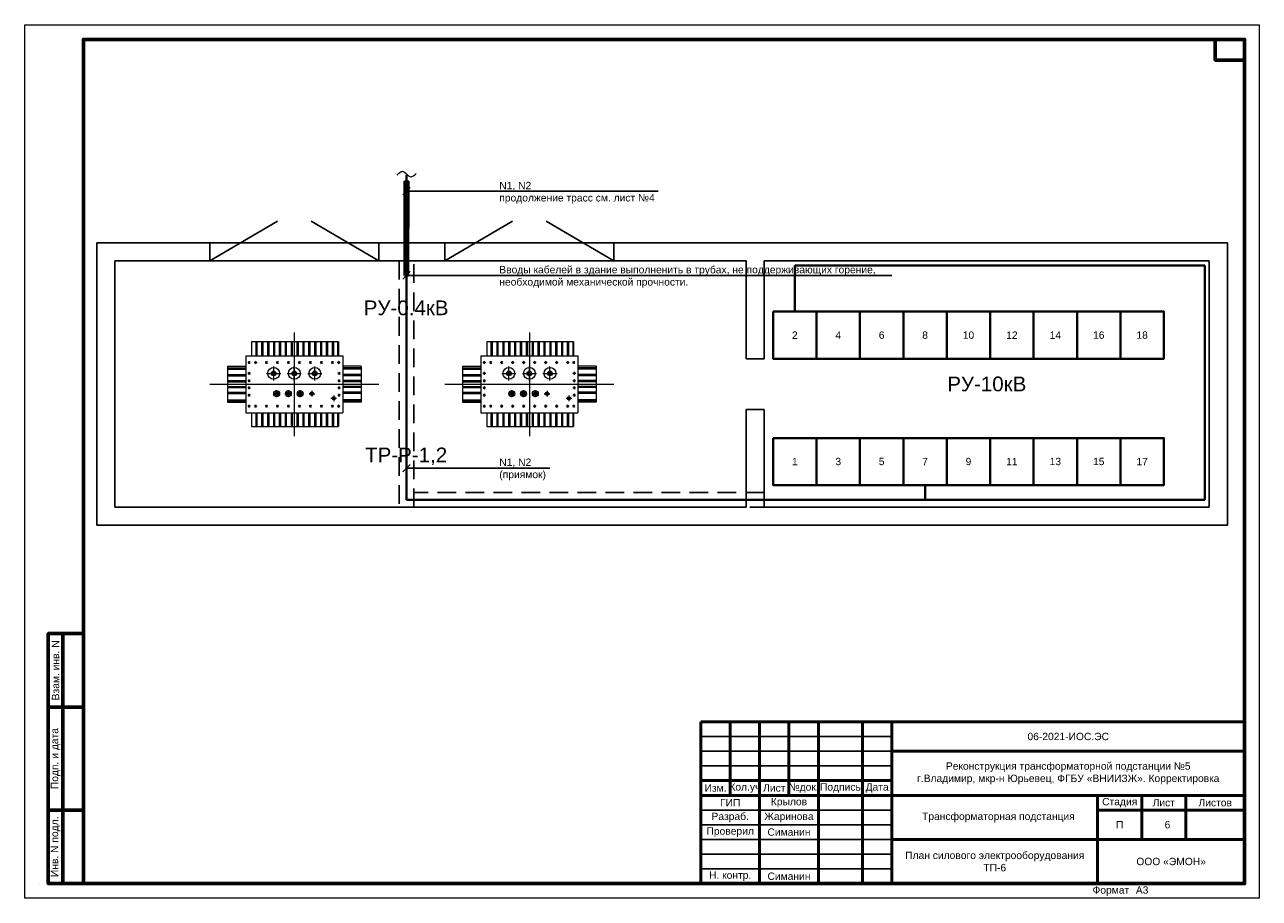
# Model space of a CAD drawing. Header units: millimetres. Extents: x 523209 to 536718, y -48289 to -47398.
# Tile 49 of 116: x 530428 to 530848, y -47992 to -47695. Entities that reach past the tile are written whole.
import ezdxf
from ezdxf import colors
from ezdxf.entities.mleader import LeaderData, LeaderLine
from ezdxf.enums import TextEntityAlignment as Align
from ezdxf.math import Vec2, Vec3

# ---------------------------------------------------------------- set-up
doc = ezdxf.new("R2010")
doc.units = ezdxf.units.MM
for name, pattern in [('ACAD_ISO02W100', [15, 12, -3]), ('CENTER', [50.800000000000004, 31.75, -6.35, 6.35, -6.35]), ('DASHED', [19.049999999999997, 12.7, -6.35])]:
    doc.linetypes.add(name, pattern=pattern)
for name, color, linetype, lineweight in [('02 План', 7, 'Continuous', 25), ('centre', 1, 'CENTER', 15), ('LIN_Основная сплошная', 50, 'Continuous', 50), ('main', 162, 'Continuous', 15), ('ВК-линия контур', 132, 'Continuous', 15), ('ВК-линия основная', 1, 'Continuous', 30), ('ВК-линия толстая', 30, 'Continuous', 60), ('ВК-Текст', 1, 'Continuous', 30), ('электрика', 1, 'Continuous', 40), ('ЭС', 1, 'Continuous', 60)]:
    doc.layers.add(name, color=color, linetype=linetype, lineweight=lineweight)
doc.layers.add('Текст и рамки', color=7, linetype='Continuous')
doc.styles.get("Standard").update_dxf_attribs({"font": 'arial.ttf'})
doc.styles.add('ОПС', font='arial.ttf')
doc.styles.add('СГЕНЕРИР_СТИЛЬ_1', font='times.ttf')

# ---------------------------------------------------------------- blocks, each defined once
blk = doc.blocks.new('*U76')
at = {"layer": 'ВК-линия контур', "color": 0}
for p, q in [((-419.9999999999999, 296.9999999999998), (0, 296.9999999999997)), ((-419.9999999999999, 5.143516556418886e-14), (-419.9999999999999, 296.9999999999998)), ((0, 296.9999999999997), (0, -1.448126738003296e-13)), ((0, -1.448126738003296e-13), (-419.9999999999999, 5.143516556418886e-14))]:
    blk.add_line(p, q, dxfattribs=at)
at = {"layer": 'ВК-линия контур', "color": 0, "lineweight": 0}
blk.add_lwpolyline([(-414.9999999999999, 5.000000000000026), (-414.9999999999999, 5.000000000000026)], close=True, dxfattribs=at).dxf.unprotected_set("ltscale", 0)
at = {"layer": 'ВК-линия основная', "color": 0}
for points in [[(-400.000058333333, 287.000000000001), (-400.000058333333, 286.999000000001)], [(-400.0000076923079, 90.0000999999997), (-400.0000076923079, 89.9999999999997)]]:
    blk.add_lwpolyline(points, dxfattribs=at)
at = {"layer": 'ВК-линия толстая', "color": 0}
for points in [[(-399.9999999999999, 5.000000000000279), (-399.9999999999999, 291.9999999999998), (-5, 291.9999999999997), (-5, 5.000000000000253)], [(-5, 291.9999999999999), (-15, 291.9999999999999), (-15, 284.9999999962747), (-5, 284.9999999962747)], [(-400, 278.0000199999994), (-399.9999, 278.0000199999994), (-399.9999, 278), (-400, 278)], [(-406.9999999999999, 64.99999999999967), (-411.9999999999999, 64.99999999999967), (-411.9999999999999, 89.99999999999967), (-406.9999999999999, 89.99999999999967)], [(-399.9999999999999, 64.99999999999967), (-406.9999999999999, 64.99999999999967), (-406.9999999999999, 89.99999999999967), (-399.9999999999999, 89.99999999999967)], [(-400.0000116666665, 90.0000416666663), (-400.0000199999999, 90.0000416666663), (-400.0000199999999, 90.00009999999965), (-400.0000116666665, 90.00009999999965)], [(-400.0000116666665, 89.99999999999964), (-400.0000199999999, 89.99999999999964), (-400.0000199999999, 90.0000416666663), (-400.0000116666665, 90.0000416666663)], [(-399.9999999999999, 90.0000416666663), (-400.0000116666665, 90.0000416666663), (-400.0000116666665, 90.00009999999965), (-399.9999999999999, 90.00009999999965)], [(-399.9999999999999, 89.99999999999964), (-400.0000116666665, 89.99999999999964), (-400.0000116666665, 90.0000416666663), (-399.9999999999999, 90.0000416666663)], [(-406.9999999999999, 29.99999999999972), (-411.9999999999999, 29.99999999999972), (-411.9999999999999, 64.99999999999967), (-406.9999999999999, 64.99999999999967)], [(-399.9999999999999, 29.99999999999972), (-406.9999999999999, 29.99999999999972), (-406.9999999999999, 64.99999999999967), (-399.9999999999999, 64.99999999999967)], [(-406.9999999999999, 4.99999999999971), (-411.9999999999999, 4.99999999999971), (-411.9999999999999, 29.99999999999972), (-406.9999999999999, 29.99999999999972)], [(-399.9999999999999, 4.99999999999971), (-406.9999999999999, 4.99999999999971), (-406.9999999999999, 29.99999999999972), (-399.9999999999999, 29.99999999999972)]]:
    blk.add_lwpolyline(points, close=True, dxfattribs=at)
for points in [[(-399.9999999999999, 287.000000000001), (-400.0001000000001, 287.000000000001)], [(-400.0001000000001, 287.000000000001), (-400.0001000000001, 286.999000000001)], [(-399.9999999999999, 286.999500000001), (-400.0001000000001, 286.999500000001)], [(-399.9999999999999, 286.999000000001), (-400.0001000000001, 286.999000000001)], [(-399.9999999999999, 90.0000999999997), (-400.0000230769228, 90.0000999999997)], [(-400.0000230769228, 90.0000999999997), (-400.0000230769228, 89.9999999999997)], [(-399.9999999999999, 89.9999999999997), (-400.0000230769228, 89.9999999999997)], [(-400.0000153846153, 90.0000999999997), (-400.0000153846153, 89.9999999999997)], [(-399.9999999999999, 90.00008461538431), (-400.0000153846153, 90.00008461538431)], [(-399.9999999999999, 90.00006153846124), (-400.0000153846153, 90.00006153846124)], [(-399.9999999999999, 90.00003076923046), (-400.0000153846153, 90.00003076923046)]]:
    blk.add_lwpolyline(points, dxfattribs=at)
at = {"layer": 'ВК-Текст', "color": 0}
blk.add_text('Формат ', height=2.5, dxfattribs=at).set_placement((-56.73366529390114, 1.558254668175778))
at = {"layer": 'ВК-Текст', "color": 0, "rotation": 90}
for s, insert, char_height, width, attachment_point in [('\\pi2;Перв. примен.', (-400.0000791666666, 286.999500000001), 2.083333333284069e-05, 0.000208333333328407, 4), ('\\pi2;Справ. N', (-400.0000791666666, 286.999000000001), 2.083333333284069e-05, 0.000208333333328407, 4), ('\\pi2;Согласовано', (-400.0000192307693, 89.9999999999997), 3.846153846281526e-06, 3.846153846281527e-05, 4), ('\\pi2.5;Инв. N дубл.', (-400.0000158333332, 89.99999999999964), 4.166666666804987e-06, 4.166666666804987e-05, 4), ('\\pi2.5;Подп. дата', (-400.0000158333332, 90.0000416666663), 4.166666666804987e-06, 5.833333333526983e-05, 4), ('Взам. инв. N', (-409.4999999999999, 77.49999999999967), 2.5, 25.00000000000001, 5), ('Подп. и дата', (-409.4999999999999, 47.49999999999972), 2.5, 35.00000000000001, 5), ('Инв. N подл.', (-409.4999999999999, 17.49999999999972), 2.5, 25, 5)]:
    blk.add_mtext(s, dxfattribs=dict(at, insert=insert, char_height=char_height, width=width, attachment_point=attachment_point))
at = {"layer": 'ВК-Текст', "color": 0}
blk.add_attdef('ЛИСТ_АЛ', text='', height=2.5, dxfattribs=at).set_placement((-10, 288.4999999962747), align=Align.MIDDLE_CENTER)
at = {"layer": 'ВК-Текст', "color": 0, "ltscale": 0.5}
blk.add_attdef('ВЕРХНИЙ_ШИФР', text='', height=4.999999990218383e-06, rotation=180, dxfattribs=at).set_placement((-399.9999500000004, 278.0000099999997), align=Align.MIDDLE_CENTER)
at = {"layer": 'ВК-Текст', "color": 0, "flags": 12}
blk.add_attdef('ФОРМАТ_ЛИСТА', (-42, 1.558254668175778), '', height=2.5, dxfattribs=at)
blk = doc.blocks.new('A$C6DC02123')
for points in [[(819.9691724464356, 792.0790734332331, 1), (797.6570844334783, 792.0790734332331, 1)], [(1080.27686593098, 792.0790734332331, 1), (1057.964777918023, 792.0790734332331, 1)], [(1340.584559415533, 792.0790734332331, 1), (1318.272471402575, 792.0790734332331, 1)], [(857.1559857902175, 535.4900612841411, 1), (834.8438977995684, 535.4900612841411, 1)], [(1005.903239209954, 535.4900612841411, 1), (983.5911512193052, 535.4900612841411, 1)], [(1154.650492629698, 535.4900612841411, 1), (1132.338404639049, 535.4900612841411, 1)], [(1303.397746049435, 535.4900612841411, 1), (1281.085658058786, 535.4900612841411, 1)]]:
    blk.add_hatch(color=256).paths.add_polyline_path(points)
for centre, radius in [((498.2387984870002, 930.7319600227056), 7.437362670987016), ((579.7423581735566, 930.7319600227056), 7.437362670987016), ((718.8210401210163, 930.7319600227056), 7.437362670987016), ((857.8997220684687, 930.7319600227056), 7.437362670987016), ((996.9784040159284, 930.7319600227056), 7.437362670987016), ((1136.057085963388, 930.7319600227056), 7.437362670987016), ((1275.135767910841, 930.7319600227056), 7.437362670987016), ((1414.2144498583, 930.7319600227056), 7.437362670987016), ((1553.293131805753, 930.7319600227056), 7.437362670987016), ((1631.822106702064, 930.7319600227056), 7.437362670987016), ((498.2387984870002, 792.0790734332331), 7.437362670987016), ((808.8131284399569, 792.0790734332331), 11.15604400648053), ((1069.120821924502, 792.0790734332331), 11.15604400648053), ((1329.428515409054, 792.0790734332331), 11.15604400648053), ((1637.028260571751, 792.0790734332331), 7.437362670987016), ((498.2387984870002, 699.1120400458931), 7.437362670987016), ((1637.028260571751, 699.1120400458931), 7.437362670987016), ((498.2387984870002, 609.8636879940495), 7.437362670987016), ((498.2387984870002, 516.8966546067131), 7.437362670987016), ((1637.028260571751, 609.8636879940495), 7.437362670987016), ((1637.028260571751, 516.8966546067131), 7.437362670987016), ((498.2387984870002, 378.2437680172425), 7.437362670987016), ((579.7423581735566, 378.2437680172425), 7.437362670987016), ((718.8210401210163, 378.2437680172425), 7.437362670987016), ((857.8997220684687, 378.2437680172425), 7.437362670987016), ((996.9784040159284, 378.2437680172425), 7.437362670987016), ((1136.057085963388, 378.2437680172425), 7.437362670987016), ((1275.135767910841, 378.2437680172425), 7.437362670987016), ((1414.2144498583, 378.2437680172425), 7.437362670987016), ((1553.293131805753, 378.2437680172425), 7.437362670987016), ((1631.822106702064, 378.2437680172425), 7.437362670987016)]:
    blk.add_circle(centre, radius)
at = {"layer": 'centre', "lineweight": 15, "ltscale": 100}
for p, q in [((1069.120821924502, 1308.975779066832), (1069.120821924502, -5.102688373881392e-05)), ((719.5647763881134, 792.0790734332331), (898.0614804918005, 792.0790734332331)), ((808.8131284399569, 702.8307213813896), (808.8131284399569, 881.3274254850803)), ((979.8724698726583, 792.0790734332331), (1158.369173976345, 792.0790734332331)), ((1069.120821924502, 702.8307213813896), (1069.120821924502, 881.3274254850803)), ((1240.180163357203, 792.0790734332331), (1418.676867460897, 792.0790734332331)), ((1329.428515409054, 702.8307213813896), (1329.428515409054, 881.3274254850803)), ((-6.202988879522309e-05, 654.4878640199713), (2138.241705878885, 655.4119463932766)), ((801.3757657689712, 535.4900612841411), (890.6241178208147, 535.4900612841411)), ((845.999941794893, 490.8658852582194), (845.999941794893, 580.1142373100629)), ((950.1230191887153, 535.4900612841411), (1039.371371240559, 535.4900612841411)), ((994.7471952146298, 490.8658852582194), (994.7471952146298, 580.1142373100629)), ((1098.870272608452, 535.4900612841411), (1188.118624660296, 535.4900612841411)), ((1143.494448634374, 490.8658852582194), (1143.494448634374, 580.1142373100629)), ((1256.080922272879, 535.4938361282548), (1328.402481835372, 535.4862864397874)), ((1292.245476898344, 571.6508410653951), (1292.237927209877, 499.3292815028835)), ((1532.334659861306, 476.9586134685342), (1604.656219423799, 476.9510637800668)), ((1568.499214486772, 513.1156184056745), (1568.491664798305, 440.7940588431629))]:
    blk.add_line(p, q, dxfattribs=at)
at = {"layer": 'main', "lineweight": 15, "ltscale": 100}
for p, q in [((1627.967127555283, 1189.546026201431), (529.9120282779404, 1189.546026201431)), ((529.9120282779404, 1189.546026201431), (529.9120282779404, 1015.733187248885)), ((581.9735669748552, 1189.546026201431), (581.9735669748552, 1015.733187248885)), ((596.8482923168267, 1189.546026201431), (596.8482923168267, 1015.733187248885)), ((656.34719368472, 1189.546026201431), (656.34719368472, 1015.733187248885)), ((671.2219190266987, 1189.546026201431), (671.2219190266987, 1015.733187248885)), ((730.720820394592, 1189.546026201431), (730.720820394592, 1015.733187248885)), ((745.5955457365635, 1189.546026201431), (745.5955457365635, 1015.733187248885)), ((805.0944471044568, 1189.546026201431), (805.0944471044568, 1015.733187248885)), ((819.9691724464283, 1189.546026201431), (819.9691724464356, 1015.733187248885)), ((879.4680738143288, 1189.546026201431), (879.4680738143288, 1015.733187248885)), ((894.3427991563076, 1189.546026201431), (894.3427991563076, 1015.733187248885)), ((953.8417005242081, 1189.546026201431), (953.8417005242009, 1015.733187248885)), ((968.7164258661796, 1189.546026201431), (968.7164258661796, 1015.733187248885)), ((1028.215327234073, 1189.546026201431), (1028.215327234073, 1015.733187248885)), ((1043.090052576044, 1189.546026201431), (1043.090052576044, 1015.733187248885)), ((1102.588953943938, 1189.546026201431), (1102.588953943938, 1015.733187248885)), ((1117.463679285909, 1189.546026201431), (1117.463679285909, 1015.733187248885)), ((1176.962580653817, 1189.546026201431), (1176.96258065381, 1015.733187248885)), ((1191.837305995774, 1189.546026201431), (1191.837305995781, 1015.733187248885)), ((1251.336207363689, 1189.546026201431), (1251.336207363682, 1015.733187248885)), ((1266.210932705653, 1189.546026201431), (1266.210932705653, 1015.733187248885)), ((1325.709834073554, 1189.546026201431), (1325.709834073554, 1015.733187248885)), ((1340.584559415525, 1189.546026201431), (1340.584559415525, 1015.733187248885)), ((1400.083460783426, 1189.546026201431), (1400.083460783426, 1015.733187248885)), ((1414.95818612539, 1189.546026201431), (1414.958186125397, 1015.733187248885)), ((1474.457087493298, 1189.546026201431), (1474.457087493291, 1015.733187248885)), ((1489.331812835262, 1189.546026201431), (1489.331812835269, 1015.733187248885)), ((1548.83071420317, 1189.546026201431), (1548.830714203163, 1015.733187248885)), ((1563.705439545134, 1189.546026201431), (1563.705439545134, 1015.733187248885)), ((1616.89099248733, 1189.546026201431), (1616.89099248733, 1015.733187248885)), ((1627.96712755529, 1189.546026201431), (1627.967127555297, 1015.733187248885)), ((455.5384015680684, 1015.733187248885), (1682.703242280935, 1015.733187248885)), ((455.5384015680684, 1015.733187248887), (455.5384015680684, 293.2425407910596)), ((1682.703242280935, 1015.733187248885), (1682.703242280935, 293.2425407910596)), ((223.1208180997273, 883.0523548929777), (223.1208180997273, 426.6853223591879)), ((223.1208180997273, 883.0523548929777), (455.5384015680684, 883.0523548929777)), ((223.1208180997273, 861.8980924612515), (455.5384015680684, 861.8980924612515)), ((223.1208180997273, 847.02336711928), (455.5384015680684, 847.02336711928)), ((1915.120825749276, 883.0523548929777), (1682.703242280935, 883.0523548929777)), ((1915.120825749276, 861.8980924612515), (1682.703242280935, 861.8980924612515)), ((1915.120825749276, 847.02336711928), (1682.703242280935, 847.02336711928)), ((1915.120825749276, 883.0523548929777), (1915.120825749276, 426.6853223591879)), ((223.1208180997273, 776.4961162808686), (455.5384015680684, 776.4961162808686)), ((223.1208180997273, 761.6213909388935), (455.5384015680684, 761.6213909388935)), ((223.1208180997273, 702.1224895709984), (455.5384015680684, 702.1224895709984)), ((223.1208180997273, 687.2477642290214), (455.5384015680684, 687.2477642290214)), ((223.1208180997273, 627.7488628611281), (455.5384015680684, 627.7488628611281)), ((1915.120825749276, 776.4961162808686), (1682.703242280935, 776.4961162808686)), ((1915.120825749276, 761.6213909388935), (1682.703242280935, 761.6213909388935)), ((1915.120825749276, 702.1224895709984), (1682.703242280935, 702.1224895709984)), ((1915.120825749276, 687.2477642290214), (1682.703242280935, 687.2477642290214)), ((1915.120825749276, 627.7488628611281), (1682.703242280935, 627.7488628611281)), ((223.1208180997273, 612.874137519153), (455.5384015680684, 612.874137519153)), ((223.1208180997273, 553.3752361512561), (455.5384015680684, 553.3752361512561)), ((223.1208180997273, 538.5005108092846), (455.5384015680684, 538.5005108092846)), ((1915.120825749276, 612.874137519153), (1682.703242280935, 612.874137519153)), ((1915.120825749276, 553.3752361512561), (1682.703242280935, 553.3752361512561)), ((1915.120825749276, 538.5005108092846), (1682.703242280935, 538.5005108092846)), ((223.1208180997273, 458.9072813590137), (455.5384015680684, 458.9072813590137)), ((223.1208180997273, 444.0325560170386), (455.5384015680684, 444.0325560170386)), ((223.1208180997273, 426.6853223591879), (455.5384015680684, 426.6853223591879)), ((1915.120825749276, 458.9072813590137), (1682.703242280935, 458.9072813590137)), ((1915.120825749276, 444.0325560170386), (1682.703242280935, 444.0325560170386)), ((1915.120825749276, 426.6853223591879), (1682.703242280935, 426.6853223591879)), ((455.5384015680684, 293.2425407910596), (1682.703242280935, 293.2425407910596)), ((529.9120282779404, 293.2425407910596), (529.9120282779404, 119.4297018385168)), ((581.9735669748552, 293.2425407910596), (581.9735669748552, 119.4297018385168)), ((596.8482923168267, 293.2425407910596), (596.848292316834, 119.4297018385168)), ((656.34719368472, 293.2425407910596), (656.34719368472, 119.4297018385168)), ((671.2219190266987, 293.2425407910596), (671.2219190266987, 119.4297018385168)), ((730.720820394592, 293.2425407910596), (730.720820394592, 119.4297018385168)), ((745.5955457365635, 293.2425407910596), (745.5955457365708, 119.4297018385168)), ((805.0944471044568, 293.2425407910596), (805.0944471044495, 119.4297018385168)), ((819.9691724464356, 293.2425407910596), (819.9691724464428, 119.4297018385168)), ((879.4680738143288, 293.2425407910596), (879.4680738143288, 119.4297018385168)), ((894.3427991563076, 293.2425407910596), (894.3427991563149, 119.4297018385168)), ((953.8417005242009, 293.2425407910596), (953.8417005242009, 119.4297018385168)), ((968.7164258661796, 293.2425407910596), (968.7164258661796, 119.4297018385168)), ((1028.215327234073, 293.2425407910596), (1028.215327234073, 119.4297018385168)), ((1043.090052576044, 293.2425407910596), (1043.090052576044, 119.4297018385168)), ((1102.588953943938, 293.2425407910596), (1102.588953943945, 119.4297018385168)), ((1117.463679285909, 293.2425407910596), (1117.463679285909, 119.4297018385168)), ((1176.96258065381, 293.2425407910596), (1176.96258065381, 119.4297018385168)), ((1191.837305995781, 293.2425407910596), (1191.837305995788, 119.4297018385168)), ((1251.336207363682, 293.2425407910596), (1251.336207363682, 119.4297018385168)), ((1266.210932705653, 293.2425407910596), (1266.210932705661, 119.4297018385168)), ((1325.709834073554, 293.2425407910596), (1325.709834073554, 119.4297018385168)), ((1340.584559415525, 293.2425407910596), (1340.584559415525, 119.4297018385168)), ((1400.083460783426, 293.2425407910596), (1400.083460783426, 119.4297018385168)), ((1414.958186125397, 293.2425407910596), (1414.958186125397, 119.4297018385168)), ((1474.457087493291, 293.2425407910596), (1474.457087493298, 119.4297018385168)), ((1489.331812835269, 293.2425407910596), (1489.331812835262, 119.4297018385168)), ((1548.830714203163, 293.2425407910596), (1548.83071420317, 119.4297018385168)), ((1563.705439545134, 293.2425407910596), (1563.705439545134, 119.4297018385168)), ((1616.89099248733, 293.2425407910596), (1616.890992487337, 119.4297018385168)), ((1627.967127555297, 293.2425407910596), (1627.967127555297, 119.4297018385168)), ((529.9120282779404, 119.4297018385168), (1627.967127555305, 119.4297018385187))]:
    blk.add_line(p, q, dxfattribs=at)
for centre, radius in [((808.8131284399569, 792.0790734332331), 74.37362670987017), ((808.8131284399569, 792.0790734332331), 29.74945068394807), ((1069.120821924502, 792.0790734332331), 74.37362670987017), ((1069.120821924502, 792.0790734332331), 29.74945068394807), ((1329.428515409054, 792.0790734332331), 74.37362670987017), ((1329.428515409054, 792.0790734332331), 29.74945068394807), ((845.999941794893, 535.4900612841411), 37.18681331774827), ((845.999941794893, 535.4900612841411), 22.31208799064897), ((845.999941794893, 535.4900612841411), 11.15604399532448), ((994.7471952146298, 535.4900612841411), 37.18681331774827), ((994.7471952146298, 535.4900612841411), 22.31208799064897), ((994.7471952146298, 535.4900612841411), 11.15604399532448), ((1143.494448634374, 535.4900612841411), 37.18681331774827), ((1143.494448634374, 535.4900612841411), 22.31208799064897), ((1143.494448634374, 535.4900612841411), 11.15604399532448), ((1292.241702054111, 535.4900612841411), 22.31208799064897), ((1292.241702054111, 535.4900612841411), 11.15604399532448), ((1568.495439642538, 476.9548386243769), 18.59340665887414)]:
    blk.add_circle(centre, radius, dxfattribs=at)
blk = doc.blocks.new('_Oblique')
at = {"color": 0, "linetype": 'ByBlock', "lineweight": -2}
blk.add_line((-0.5, -0.5), (0.5, 0.5), dxfattribs=at)
blk = doc.blocks.new('A$C79EC031D')
at = {"layer": '02 План'}
for p, q in [((-5.566864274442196e-06, -7.275957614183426e-12), (-5.566864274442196e-06, 96.00000000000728)), ((6.15384058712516, 6.153846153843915), (6.15384058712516, 89.84615384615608)), ((378.4615328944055, 6.153846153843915), (378.4615328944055, 89.84615384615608)), ((220.9230713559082, 6.153846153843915), (220.9230713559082, 39.38461538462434)), ((220.9230713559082, 39.38461538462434), (227.0769175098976, 39.38461538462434)), ((227.0769175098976, 39.38461538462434), (227.0769175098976, 6.153846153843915)), ((6.15384058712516, 6.153846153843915), (220.9230713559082, 6.153846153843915)), ((227.0769175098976, 6.153846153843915), (378.4615328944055, 6.153846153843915))]:
    blk.add_line(p, q, dxfattribs=at)
for points in [[(38.43686141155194, 89.84615384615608), (61.42675152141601, 103.4095317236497)], [(95.9115866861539, 89.84615384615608), (72.92169657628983, 103.4095317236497)], [(118.4368614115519, 89.84615384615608), (141.426751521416, 103.4095317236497)], [(175.9115866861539, 89.84615384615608), (152.9216965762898, 103.4095317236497)], [(-5.566864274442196e-06, 96.00000000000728), (378.4615328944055, 96), (384.615379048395, 96), (384.615379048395, 0), (-5.566864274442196e-06, -7.275957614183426e-12)], [(38.43686141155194, 89.84615384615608), (38.43686141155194, 96.00000000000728)], [(95.91158668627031, 89.84615384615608), (95.91158668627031, 96.0248388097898)], [(118.4368614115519, 89.84615384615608), (118.4368614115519, 96.00000000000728)], [(175.9115866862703, 89.84615384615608), (175.9115866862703, 96.0248388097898)], [(378.4615328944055, 89.84615384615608), (227.0769175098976, 89.84615384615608), (227.0769175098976, 56.61538461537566), (220.9230713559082, 56.61538461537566), (220.9230713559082, 89.84615384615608), (6.15384058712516, 89.84615384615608)]]:
    blk.add_lwpolyline(points, dxfattribs=at)
at = {"linetype": 'ACAD_ISO02W100', "lineweight": 100, "char_height": 5, "attachment_point": 5}
for s, insert in [('\\A1;РУ-0.4кВ\\P\\P\\P\\P\\P\\PТР-Р-1,2', (105.2282856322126, 48.4431002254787)), ('\\A1;РУ-10кВ', (302.7692252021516, 48))]:
    blk.add_mtext(s, dxfattribs=dict(at, insert=insert))
blk = doc.blocks.new('*U74')
at = {"lineweight": 30}
h = blk.add_hatch(dxfattribs=at)
h.set_pattern_fill('ANSI31', color=6, scale=4.999999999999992, angle=303.725695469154, style=0)
h.set_pattern_definition([(348.7256954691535, (-0.2776087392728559, 0.4158526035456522), (0.1221914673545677, 0.6129390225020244), [])])
h.paths.add_polyline_path([(0.1943261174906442, -0.2910968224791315), (-13.11295719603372, -9.174576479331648), (-13.50160943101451, -8.592382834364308), (-0.1943261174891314, 0.2910968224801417)])
at = {"color": 6, "lineweight": 30}
for p, q in [((-0.1943261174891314, 0.2910968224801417), (-13.50160943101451, -8.592382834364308)), ((0.1943261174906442, -0.2910968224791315), (-0.1943261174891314, 0.2910968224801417)), ((0.1943261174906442, -0.2910968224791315), (-13.11295719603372, -9.174576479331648)), ((-13.11295719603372, -9.174576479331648), (-13.50160943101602, -8.592382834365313))]:
    blk.add_line(p, q, dxfattribs=at)

msp = doc.modelspace()

# ---------------------------------------------------------------- linework, layer by layer
for p, q in [((530722.6338738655, -47936.68773833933), (530657.6338738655, -47936.68773833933)), ((530722.6338738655, -47941.68773833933), (530657.6338738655, -47941.68773833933)), ((530722.6338738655, -47946.68773833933), (530657.6338738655, -47946.68773833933)), ((530722.6338738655, -47961.68773833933), (530657.6338738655, -47961.68773833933)), ((530722.6338738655, -47966.68773833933), (530657.6338738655, -47966.68773833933)), ((530722.6338738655, -47971.68773833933), (530657.6338738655, -47971.68773833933)), ((530722.6338738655, -47976.68773833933), (530657.6338738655, -47976.68773833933)), ((530722.6338738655, -47981.68773833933), (530657.6338738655, -47981.68773833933))]:
    msp.add_line(p, q)
at = {"linetype": 'DASHED', "ltscale": 0.5}
for points in [[(530555.0544451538, -47858.70104765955), (530560.0543452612, -47858.70104765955), (530560.0543452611, -47775.00873996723), (530555.0544451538, -47775.00873996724), (530555.0544451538, -47858.70104765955)], [(530560.0543452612, -47853.70114755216), (530560.0543452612, -47858.70104765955), (530679.2407335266, -47858.70104765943), (530679.2407335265, -47853.70114755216), (530560.0543452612, -47853.70114755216)]]:
    msp.add_lwpolyline(points, dxfattribs=at)
at = {"layer": 'LIN_Основная сплошная', "color": 7}
for p, q in [((530657.6338738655, -47986.68773833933), (530657.6338738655, -47931.68773833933)), ((530657.6338738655, -47931.68773833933), (530842.6338738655, -47931.68773833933)), ((530667.6338738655, -47931.68773833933), (530667.6338738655, -47956.68773833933)), ((530677.6338738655, -47931.68773833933), (530677.6338738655, -47986.68773833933)), ((530687.6338738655, -47931.68773833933), (530687.6338738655, -47956.68773833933)), ((530697.6338738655, -47931.68773833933), (530697.6338738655, -47986.68773833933)), ((530712.6338738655, -47931.68773833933), (530712.6338738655, -47986.68773833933)), ((530722.6338738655, -47931.68773833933), (530722.6338738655, -47986.68773833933)), ((530722.6338738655, -47941.68773833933), (530842.6338738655, -47941.68773833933)), ((530722.6338738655, -47951.68773833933), (530657.6338738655, -47951.68773833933)), ((530657.6338738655, -47956.68773833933), (530842.6338738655, -47956.68773833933)), ((530792.6338738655, -47986.68773833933), (530792.6338738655, -47956.68773833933)), ((530807.6338738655, -47956.68773833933), (530807.6338738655, -47971.68773833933)), ((530822.6338738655, -47956.68773833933), (530822.6338738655, -47971.68773833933)), ((530792.6338738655, -47961.68773833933), (530842.6338738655, -47961.68773833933)), ((530722.6338738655, -47971.68773833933), (530842.6338738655, -47971.68773833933))]:
    msp.add_line(p, q, dxfattribs=at)
at = {"layer": 'электрика', "color": 1}
for p, q in [((530557.5543952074, -47856.20109760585), (530557.5543952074, -47745.79301770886)), ((530689.6253489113, -47792.23950919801), (530689.6253489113, -47776.50873996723)), ((530689.6253489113, -47776.50873996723), (530829.1253489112, -47776.50873996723)), ((530829.1253489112, -47776.50873996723), (530829.1253489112, -47856.20109760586)), ((530733.9330412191, -47851.20109760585), (530733.9330412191, -47856.20109760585)), ((530733.9330412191, -47856.20109760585), (530557.5543952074, -47856.20109760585)), ((530733.9330412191, -47856.20109760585), (530829.1253489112, -47856.20109760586))]:
    msp.add_line(p, q, dxfattribs=at)
for points in [[(530682.2407335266, -47792.23950919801), (530682.2407335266, -47808.23950919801), (530697.0099642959, -47808.23950919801), (530697.0099642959, -47792.23950919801), (530682.2407335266, -47792.23950919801)], [(530697.0099642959, -47792.23950919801), (530697.0099642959, -47808.23950919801), (530711.7791950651, -47808.23950919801), (530711.7791950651, -47792.23950919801), (530697.0099642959, -47792.23950919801)], [(530711.7791950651, -47792.23950919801), (530711.7791950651, -47808.23950919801), (530726.5484258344, -47808.23950919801), (530726.5484258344, -47792.23950919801), (530711.7791950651, -47792.23950919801)], [(530726.5484258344, -47792.23950919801), (530726.5484258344, -47808.23950919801), (530741.3176566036, -47808.23950919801), (530741.3176566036, -47792.23950919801), (530726.5484258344, -47792.23950919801)], [(530741.3176566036, -47792.23950919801), (530741.3176566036, -47808.23950919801), (530756.0868873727, -47808.23950919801), (530756.0868873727, -47792.23950919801), (530741.3176566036, -47792.23950919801)], [(530756.0868873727, -47792.23950919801), (530756.0868873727, -47808.23950919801), (530770.8561181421, -47808.23950919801), (530770.8561181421, -47792.23950919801), (530756.0868873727, -47792.23950919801)], [(530770.8561181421, -47792.23950919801), (530770.8561181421, -47808.23950919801), (530785.6253489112, -47808.23950919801), (530785.6253489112, -47792.23950919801), (530770.8561181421, -47792.23950919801)], [(530785.6253489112, -47792.23950919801), (530785.6253489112, -47808.23950919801), (530800.3945796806, -47808.23950919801), (530800.3945796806, -47792.23950919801), (530785.6253489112, -47792.23950919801)], [(530800.3945796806, -47792.23950919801), (530800.3945796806, -47808.23950919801), (530815.1638104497, -47808.23950919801), (530815.1638104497, -47792.23950919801), (530800.3945796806, -47792.23950919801)], [(530682.2407335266, -47835.20109760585), (530682.2407335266, -47851.20109760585), (530697.0099642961, -47851.20109760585), (530697.0099642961, -47835.20109760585), (530682.2407335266, -47835.20109760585)], [(530697.0099642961, -47835.20109760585), (530697.0099642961, -47851.20109760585), (530711.7791950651, -47851.20109760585), (530711.7791950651, -47835.20109760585), (530697.0099642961, -47835.20109760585)], [(530711.7791950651, -47835.20109760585), (530711.7791950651, -47851.20109760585), (530726.5484258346, -47851.20109760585), (530726.5484258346, -47835.20109760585), (530711.7791950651, -47835.20109760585)], [(530726.5484258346, -47835.20109760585), (530726.5484258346, -47851.20109760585), (530741.3176566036, -47851.20109760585), (530741.3176566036, -47835.20109760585), (530726.5484258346, -47835.20109760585)], [(530741.3176566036, -47835.20109760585), (530741.3176566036, -47851.20109760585), (530756.0868873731, -47851.20109760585), (530756.0868873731, -47835.20109760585), (530741.3176566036, -47835.20109760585)], [(530756.0868873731, -47835.20109760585), (530756.0868873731, -47851.20109760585), (530770.8561181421, -47851.20109760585), (530770.8561181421, -47835.20109760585), (530756.0868873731, -47835.20109760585)], [(530770.8561181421, -47835.20109760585), (530770.8561181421, -47851.20109760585), (530785.6253489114, -47851.20109760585), (530785.6253489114, -47835.20109760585), (530770.8561181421, -47835.20109760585)], [(530785.6253489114, -47835.20109760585), (530785.6253489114, -47851.20109760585), (530800.3945796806, -47851.20109760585), (530800.3945796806, -47835.20109760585), (530785.6253489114, -47835.20109760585)], [(530800.3945796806, -47835.20109760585), (530800.3945796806, -47851.20109760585), (530815.1638104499, -47851.20109760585), (530815.1638104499, -47835.20109760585), (530800.3945796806, -47835.20109760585)]]:
    msp.add_lwpolyline(points, dxfattribs=at)
at = {"layer": 'электрика', "color": 1, "lineweight": 0, "ltscale": 25}
msp.add_spline([(530554.2803644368, -47745.79578746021), (530556.1934387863, -47744.53389033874), (530558.8717354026, -47746.36937745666), (530560.861326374, -47745.29867700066)], degree=3, dxfattribs=at)

# ---------------------------------------------------------------- block references
msp.add_blockref('*U76', (530847.6338738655, -47991.68773833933)).add_auto_attribs({'ФОРМАТ_ЛИСТА': 'А3', 'ВЕРХНИЙ_ШИФР': '1984-11.Р 01.06.01 РЗ.Э1-01'})
at = {"layer": '02 План'}
msp.add_blockref('A$C79EC031D', (530452.1638160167, -47864.85489381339), dxfattribs=at)
at = {"layer": 'электрика', "color": 1, "ltscale": 0.2, "xscale": 0.0268794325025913, "yscale": 0.0268794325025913, "zscale": 0.0268794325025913}
for p in [(530490.6006790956, -47834.53017952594), (530570.6006790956, -47834.53017952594)]:
    msp.add_blockref('A$C6DC02123', p, dxfattribs=at)
at = {"layer": 'ЭС', "color": 5, "xscale": 2, "yscale": 2, "zscale": 2, "rotation": 236.2385895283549}
msp.add_blockref('*U74', (530557.5543952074, -47779.8982801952), dxfattribs=at)

# ---------------------------------------------------------------- texts
at = {"linetype": 'ACAD_ISO02W100', "lineweight": 100, "char_height": 2.5, "attachment_point": 5}
for s, insert in [('\\A1;2', (530689.6253489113, -47800.23950919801)), ('\\A1;4', (530704.3945796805, -47800.23950919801)), ('\\A1;6', (530719.1638104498, -47800.23950919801)), ('\\A1;8', (530733.933041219, -47800.23950919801)), ('\\A1;10', (530748.7022719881, -47800.23950919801)), ('\\A1;12', (530763.4715027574, -47800.23950919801)), ('\\A1;14', (530778.2407335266, -47800.23950919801)), ('\\A1;16', (530793.0099642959, -47800.23950919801)), ('\\A1;18', (530807.7791950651, -47800.23950919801)), ('\\A1;1', (530689.6253489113, -47843.20109760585)), ('\\A1;3', (530704.3945796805, -47843.20109760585)), ('\\A1;5', (530719.1638104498, -47843.20109760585)), ('\\A1;7', (530733.933041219, -47843.20109760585)), ('\\A1;9', (530748.7022719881, -47843.20109760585)), ('\\A1;13', (530778.2407335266, -47843.20109760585)), ('\\A1;15', (530793.0099642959, -47843.20109760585)), ('\\A1;17', (530807.7791950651, -47843.20109760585))]:
    msp.add_mtext(s, dxfattribs=dict(at, insert=insert))
at = {"linetype": 'ACAD_ISO02W100', "lineweight": 100, "insert": (530763.4715027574, -47843.20109760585), "char_height": 2.5, "width": 28.97295820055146, "attachment_point": 5}
msp.add_mtext('\\A1;11', dxfattribs=at)
at = {"lineweight": 0, "char_height": 2.5, "attachment_point": 5, "style": 'СГЕНЕРИР_СТИЛЬ_1'}
for s, insert, width in [('{\\fArial|b0|i0|c204|p34;\\C7;06-2021-ИОС.ЭС}', (530782.6338738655, -47936.68773833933), 119.9999999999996), ('\\pl2.5;{\\fArial|b0|i0|c204|p34;Трансформаторная подстанция\\P}', (530757.6338738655, -47964.18773833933), 69.99999999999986), ('\\pl2.5;{\\fArial|b0|i0|c204|p34;6\\P}', (530815.1338738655, -47966.68773833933), 14.99999999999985), ('{\\fArial|b0|i0|c204|p34;\\C7;План силового электрооборудования \\PТП-6}', (530757.6338738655, -47979.18773833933), 69.99999999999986)]:
    msp.add_mtext(s, dxfattribs=dict(at, insert=insert, width=width))
at = {"color": 1, "lineweight": 0, "insert": (530782.6338738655, -47949.18773833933), "char_height": 2.5, "width": 119.9999999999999, "attachment_point": 5, "style": 'ОПС'}
msp.add_mtext('{\\C0;Реконструкция трансформаторной подстанции №5\\Pг.Владимир, мкр-н Юрьевец, ФГБУ «ВНИИЗЖ». Корректировка}', dxfattribs=at)
at = {"layer": 'Текст и рамки', "color": 7, "char_height": 2.5, "attachment_point": 5}
for s, insert, width in [('Изм.', (530662.6338738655, -47954.18773833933), 9.999999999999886), ('Кол.уч', (530672.6338738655, -47954.18773833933), 9.999999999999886), ('Лист', (530682.6338738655, -47954.18773833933), 9.999999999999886), ('№док.', (530692.6338738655, -47954.18773833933), 9.999999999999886), ('Подпись', (530705.1338738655, -47954.18773833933), 9.999999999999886), ('Дата', (530717.6338738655, -47954.18773833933), 9.999999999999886), ('ГИП', (530667.6338738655, -47959.18773833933), 19.99999999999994), ('Крылов', (530687.6338738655, -47959.18773833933), 19.99999999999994), ('Стадия', (530800.1338738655, -47959.18773833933), 15), ('Лист', (530815.1338738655, -47959.18773833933), 15), ('Листов', (530832.6338738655, -47959.18773833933), 20), ('Разраб.', (530667.6338738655, -47964.18773833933), 19.99999999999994), ('Жаринова', (530687.6338738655, -47964.18773833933), 19.99999999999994), ('Проверил', (530667.6338738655, -47969.18773833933), 19.99999999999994), ('Симанин', (530687.6338738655, -47969.18773833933), 19.99999999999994), ('П', (530800.1338738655, -47966.68773833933), 15), ('ООО «ЭМОН»', (530817.6338738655, -47979.18773833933), 50), ('Н. контр.', (530667.6338738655, -47984.18773833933), 19.99999999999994), ('Симанин', (530687.6338738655, -47984.18773833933), 19.99999999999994)]:
    msp.add_mtext(s, dxfattribs=dict(at, insert=insert, width=width))

# ---------------------------------------------------------------- leaders
at = {"layer": 'электрика', "color": 7, "lineweight": 0, "ltscale": 25}
ml = msp.add_multileader_mtext('Standard', dxfattribs=at)
ml.set_content('N1, N2\\Pпродолжение трасс см. лист №4', color=7)
ml.set_leader_properties()
ml.set_arrow_properties(name='OBLIQUE')
ml.build(insert=Vec2(0, 0))
ml.multileader.update_dxf_attribs({"text_left_attachment_type": 6, "text_right_attachment_type": 6, "arrow_head_size": 2.5})
ctx = ml.context
ctx.base_point, ctx.char_height, ctx.arrow_head_size, ctx.landing_gap_size, ctx.plane_origin = Vec3(530589.0703150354, -47751.30944431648), 2.5, 2.5, 0.02, Vec3(530588.064563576, -47804.60008167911)
ctx.left_attachment, ctx.right_attachment = 6, 6
notes = []
notes.append((ctx, [(0, (1, 1, 0), (530588.064563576, -47751.30944431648), (1, 0), 1.005751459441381, [(0, [(530557.5543952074, -47751.30944431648)], 0, [])])]))
ctx.mtext.insert, ctx.mtext.flow_direction = Vec3(530589.0903150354, -47748.11537883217), 5
ml = msp.add_multileader_mtext('Standard', dxfattribs=at)
ml.set_content('Вводы кабелей в здание выполненить в трубах, не поддерживающих горение, \\Pнеобходимой механической прочности.', color=7)
ml.set_leader_properties()
ml.set_arrow_properties(name='OBLIQUE')
ml.build(insert=Vec2(0, 0))
ml.multileader.update_dxf_attribs({"text_left_attachment_type": 6, "text_right_attachment_type": 6, "arrow_head_size": 2.5})
ctx = ml.context
ctx.base_point, ctx.char_height, ctx.arrow_head_size, ctx.landing_gap_size, ctx.plane_origin = Vec3(530589.0703150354, -47779.8982801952), 2.5, 2.5, 0.02, Vec3(530588.064563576, -47833.18891755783)
ctx.left_attachment, ctx.right_attachment = 6, 6
notes.append((ctx, [(0, (1, 1, 0), (530588.064563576, -47779.8982801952), (1, 0), 1.005751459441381, [(0, [(530557.5543952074, -47779.8982801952)], 0, [])])]))
ctx.mtext.insert, ctx.mtext.flow_direction = Vec3(530589.0903150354, -47776.70421471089), 5
ml = msp.add_multileader_mtext('Standard', dxfattribs=at)
ml.set_content('N1, N2\\P(приямок)', color=7)
ml.set_leader_properties()
ml.set_arrow_properties(name='OBLIQUE')
ml.build(insert=Vec2(0, 0))
ml.multileader.update_dxf_attribs({"text_left_attachment_type": 6, "text_right_attachment_type": 6, "arrow_head_size": 2.5})
ctx = ml.context
ctx.base_point, ctx.char_height, ctx.arrow_head_size, ctx.landing_gap_size, ctx.plane_origin = Vec3(530589.0703150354, -47845.41440399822), 2.5, 2.5, 0.02, Vec3(530588.064563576, -47898.70504136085)
ctx.left_attachment, ctx.right_attachment = 6, 6
notes.append((ctx, [(0, (1, 1, 0), (530588.064563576, -47845.41440399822), (1, 0), 1.005751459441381, [(0, [(530557.5543952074, -47845.41440399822)], 0, [])])]))
ctx.mtext.insert, ctx.mtext.flow_direction = Vec3(530589.0903150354, -47842.1794108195), 5
for ctx, leaders in notes:
    for number, flags, end, landing, length, lines in leaders:
        leader = LeaderData()
        leader.index, (leader.has_last_leader_line, leader.has_dogleg_vector, leader.attachment_direction) = number, flags
        leader.last_leader_point, leader.dogleg_vector, leader.dogleg_length = Vec3(end), Vec3(landing), length
        for number, points, colour, breaks in lines:
            line = LeaderLine()
            line.index, line.vertices, line.color, line.breaks = number, Vec3.list(points), colors.encode_raw_color(colour), breaks
            leader.lines.append(line)
        ctx.leaders.append(leader)

doc.saveas('drawing.dxf')
